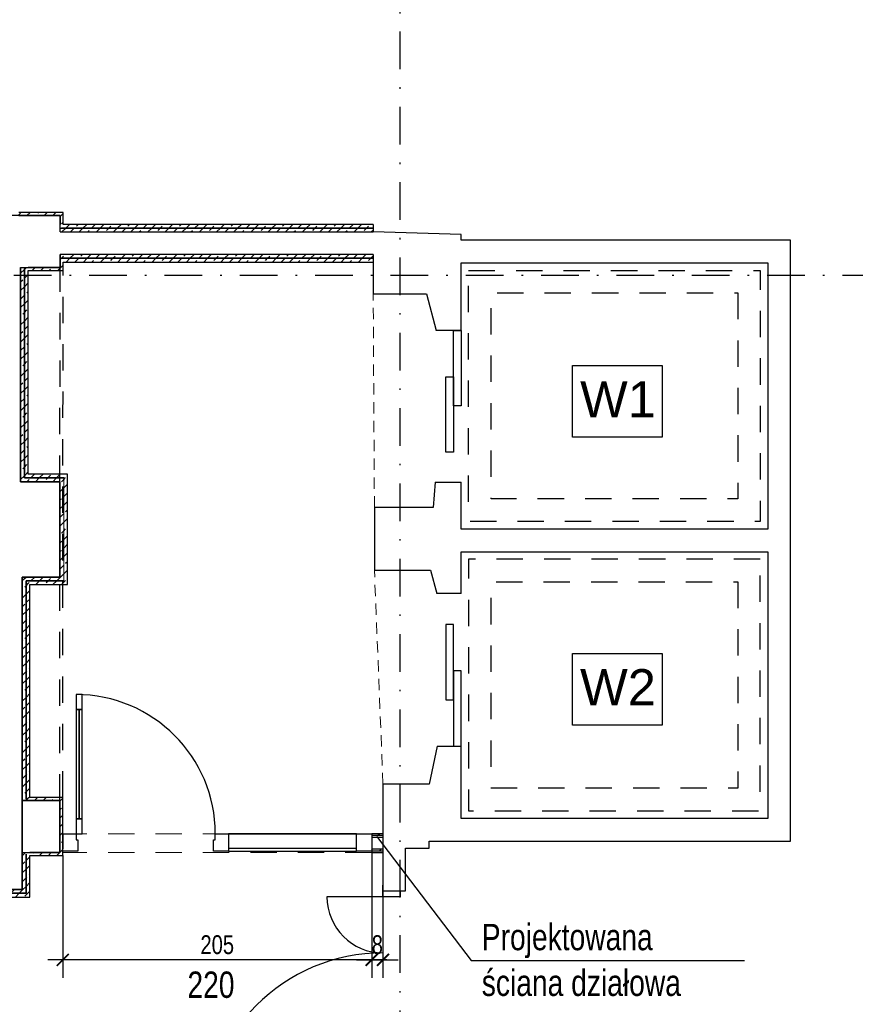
# Model space of a CAD drawing. Header units: metres. Extents: x -6509 to 204, y 32 to 4903.
# Tile 6 of 15: x -4193 to -3638, y 2134 to 2788. Entities that reach past the tile are written whole.
import ezdxf

# ---------------------------------------------------------------- set-up
doc = ezdxf.new("R2010")
doc.units = ezdxf.units.M
doc.header["$LTSCALE"] = 50
doc.header["$MEASUREMENT"] = 0
for name, pattern in [('DO', [1, 0.5, -0.24, 0.02, -0.24]), ('DP', [0.63, 0.35, -0.28]), ('Przer. długie kreski', [0.25, 0.15, -0.1])]:
    doc.linetypes.add(name, pattern=pattern)
for name, color, linetype in [('A_konstrukcja_', 7, 'Continuous'), ('A_ściany', 7, 'Continuous'), ('A_ściany proj', 7, 'Continuous'), ('BZ_odn', 1, 'Continuous'), ('BZ_osd', 1, 'DO'), ('BZ_txs', 2, 'Continuous'), ('BZ_wym', 1, 'Continuous'), ('k3_projektowane sciany', 2, 'DP'), ('k3_sciany istn', 1, 'DP')]:
    doc.layers.add(name, color=color, linetype=linetype)
doc.styles.add('BIKTS', font='bikromsw.shx', dxfattribs={"width": 0.8})
doc.styles.add('BIKWYM', font='bikromsw.shx', dxfattribs={"width": 0.8})
doc.styles.add('GENERATED_STYLE_1', font='arial.ttf')
doc.dimstyles.new('BZ_BGR_50', dxfattribs={"dimscale": 0.5, "dimtxt": 25, "dimasz": 1.666667, "dimexe": 0, "dimexo": 0, "dimgap": 0, "dimtad": 0, "dimdec": 1, "dimrnd": 0.5, "dimzin": 9, "dimdsep": 46, "dimtxsty": 'BIKWYM', "dimblk": 'NONE', "dimcen": 0, "dimse1": 1, "dimse2": 1, "dimclrd": 256, "dimclre": 256, "dimclrt": 7, "dimadec": 0, "dimazin": 0, "dimtfac": 0.033333, "dimtdec": 1, "dimtmove": 0, "dimatfit": 3, "dimldrblk": 'NONE', "dimfxl": 1, "dimtvp": 0.8, "dimtolj": 1, "dimarcsym": 0})
doc.dimstyles.new('BZ_KP_50', dxfattribs={"dimscale": 0.5, "dimtxt": 25, "dimasz": 16, "dimexe": 24, "dimexo": 0, "dimgap": 0, "dimtad": 0, "dimdec": 1, "dimrnd": 0.5, "dimzin": 9, "dimdsep": 46, "dimtxsty": 'BIKWYM', "dimblk": 'ARCHTICK', "dimblk1": 'ARCHTICK', "dimblk2": 'WYM-KP', "dimcen": 0, "dimdle": 20, "dimclrd": 256, "dimclre": 256, "dimclrt": 7, "dimadec": 0, "dimazin": 0, "dimtfac": 0.033333, "dimtdec": 1, "dimtmove": 0, "dimatfit": 3, "dimfxl": 1, "dimtvp": 0.8, "dimtfillclr": 256, "dimtolj": 1, "dimarcsym": 0})
pattern_1 = [(45, (-22352.947, -1832.603), (-5.7024626, 5.7024626), []), (45, (-22347.244, -1832.603), (-5.7024626, 5.7024626), [4.0323, -2.0161])]
pattern_2 = [(45, (-22352.947, -1832.603), (-5.7024626, 5.7024626), []), (45, (-22347.244, -1832.603), (-5.7024626, 5.7024626), [4.0323, -2.0161])]
pattern_3 = [(45, (-22352.947, -1832.603), (-5.7024626, 5.7024626), []), (45, (-22347.244, -1832.603), (-5.7024626, 5.7024626), [4.0323, -2.0161])]

# ---------------------------------------------------------------- blocks, each defined once
blk = doc.blocks.new('_ArchTick')
at = {"color": 0, "linetype": 'ByBlock', "const_width": 0.15}
blk.add_lwpolyline([(-0.5, -0.5), (0.5, 0.5)], dxfattribs=at)
blk = doc.blocks.new('*D294')
at = {"layer": 'BZ_wym', "lineweight": -2}
for p, q in [((-3958.93, 2235.65), (-3958.93, 2151.95)), ((-4163.93, 2233.15), (-4163.93, 2151.95)), ((-3948.93, 2163.95), (-4173.93, 2163.95))]:
    blk.add_line(p, q, dxfattribs=at)
at = {"layer": 'Defpoints', "color": 0}
for p in [(-3958.93, 2235.65), (-4163.93, 2233.15), (-4163.93, 2163.95)]:
    blk.add_point(p, dxfattribs=at)
at = {"layer": 'BZ_wym', "lineweight": -2, "xscale": 8, "yscale": 8, "zscale": 8, "rotation": 180}
blk.add_blockref('_ArchTick', (-4163.93, 2163.95), dxfattribs=at)
at = {"layer": 'BZ_wym', "lineweight": -2, "xscale": 8, "yscale": 8, "zscale": 8}
blk.add_blockref('_ArchTick', (-3958.93, 2163.95), dxfattribs=at)
at = {"layer": 'BZ_wym', "color": 7, "insert": (-4061.43, 2173.95), "char_height": 12.5, "attachment_point": 5, "style": 'BIKWYM'}
blk.add_mtext('\\A1;205', dxfattribs=at)
blk = doc.blocks.new('WYM-KP')
blk.add_hatch(color=256).paths.add_polyline_path([(-3, 0, 1), (3, 0, 1)])
blk.add_circle((0, 0), 3)
blk = doc.blocks.new('*D295')
at = {"layer": 'BZ_wym', "lineweight": -2}
for p, q in [((-3958.93, 2235.65), (-3958.93, 2151.95)), ((-3951.43, 2209.79), (-3951.43, 2151.95)), ((-3968.93, 2163.95), (-3941.43, 2163.95))]:
    blk.add_line(p, q, dxfattribs=at)
at = {"layer": 'Defpoints', "color": 0}
for p in [(-3958.93, 2235.65), (-3951.43, 2209.79), (-3951.43, 2163.95)]:
    blk.add_point(p, dxfattribs=at)
at = {"layer": 'BZ_wym', "lineweight": -2, "xscale": 8, "yscale": 8, "zscale": 8, "rotation": 180}
blk.add_blockref('_ArchTick', (-3958.93, 2163.95), dxfattribs=at)
at = {"layer": 'BZ_wym', "lineweight": -2, "xscale": 8, "yscale": 8, "zscale": 8}
blk.add_blockref('_ArchTick', (-3951.43, 2163.95), dxfattribs=at)
at = {"layer": 'BZ_wym', "color": 7, "insert": (-3955.18, 2173.95), "char_height": 12.5, "attachment_point": 5, "style": 'BIKWYM'}
blk.add_mtext('\\A1;8', dxfattribs=at)
blk = doc.blocks.new('_None')

msp = doc.modelspace()

# ---------------------------------------------------------------- hatches: boundary and pattern name
at = {"layer": 'A_ściany proj', "linetype": 'Continuous', "lineweight": 13}
h = msp.add_hatch(dxfattribs=at)
h.set_pattern_fill('FP_65', color=1, scale=100, style=0, pattern_type=2)
h.set_pattern_definition(pattern_1)
h.paths.add_polyline_path([(-4165.73, 2649.65), (-4164.73, 2649.65), (-4163.73, 2652.15), (-4165.73, 2652.15)])
h = msp.add_hatch(dxfattribs=at)
h.set_pattern_fill('FP_65', color=1, scale=100, style=0, pattern_type=2)
h.set_pattern_definition(pattern_1)
h.paths.add_polyline_path([(-4164.73, 2649.65), (-4165.73, 2649.65), (-4165.73, 2647.15)])
h = msp.add_hatch(dxfattribs=at)
h.set_pattern_fill('FP_65', color=1, scale=100, style=0, pattern_type=2)
h.set_pattern_definition(pattern_1)
h.paths.add_polyline_path([(-4163.73, 2652.15), (-4164.73, 2649.65), (-4163.73, 2649.65)])
h = msp.add_hatch(dxfattribs=at)
h.set_pattern_fill('FP_65', color=1, scale=100, style=0, pattern_type=2)
h.set_pattern_definition(pattern_2)
h.paths.add_polyline_path([(-4164.73, 2629.65), (-4163.73, 2627.15), (-4163.73, 2629.65)])
h = msp.add_hatch(dxfattribs=at)
h.set_pattern_fill('FP_65', color=1, scale=100, style=0, pattern_type=2)
h.set_pattern_definition(pattern_1)
h.paths.add_polyline_path([(-4191.93, 2623.65), (-4189.43, 2622.65), (-4189.43, 2623.65)])
h = msp.add_hatch(dxfattribs=at)
h.set_pattern_fill('FP_65', color=1, scale=100, style=0, pattern_type=2)
h.set_pattern_definition(pattern_2)
h.paths.add_polyline_path([(-4165.83, 2481.35), (-4165.83, 2418.05), (-4163.33, 2415.55), (-4163.33, 2483.85)])
h = msp.add_hatch(dxfattribs=at)
h.set_pattern_fill('FP_65', color=1, scale=100, style=0, pattern_type=2)
h.set_pattern_definition(pattern_1)
h.paths.add_polyline_path([(-4188.33, 2235.15), (-4188.33, 2234.15), (-4185.83, 2233.15), (-4185.83, 2235.15)])
h = msp.add_hatch(dxfattribs=at)
h.set_pattern_fill('FP_65', color=1, scale=100, style=0, pattern_type=2)
h.set_pattern_definition(pattern_1)
h.paths.add_polyline_path([(-4185.83, 2233.15), (-4188.33, 2234.15), (-4188.33, 2233.15)])
at = {"layer": 'k3_projektowane sciany', "linetype": 'Continuous'}
h = msp.add_hatch(dxfattribs=at)
h.set_pattern_fill('FP_65', color=256, scale=100, style=0, pattern_type=2)
h.set_pattern_definition(pattern_1)
h.paths.add_polyline_path([(-3958.93, 2247.65), (-3958.93, 2246.4), (-3951.43, 2246.4), (-3951.43, 2247.65)])
h = msp.add_hatch(dxfattribs=at)
h.set_pattern_fill('FP_65', color=256, scale=100, style=0, pattern_type=2)
h.set_pattern_definition(pattern_1)
h.paths.add_polyline_path([(-3958.93, 2246.4), (-3958.93, 2245.15), (-3951.43, 2245.15), (-3951.43, 2246.4)])
h = msp.add_hatch(dxfattribs=at)
h.set_pattern_fill('FP_65', color=256, scale=100, style=0, pattern_type=2)
h.set_pattern_definition(pattern_1)
h.paths.add_polyline_path([(-3951.43, 2237.65), (-3958.93, 2237.65), (-3958.93, 2236.4), (-3951.43, 2236.4)])
h = msp.add_hatch(dxfattribs=at)
h.set_pattern_fill('FP_65', color=256, scale=100, style=0, pattern_type=2)
h.set_pattern_definition(pattern_1)
h.paths.add_polyline_path([(-3958.93, 2236.4), (-3958.93, 2236.15), (-3958.93, 2235.15), (-3951.43, 2235.15), (-3951.43, 2236.4)])
at = {"layer": 'k3_sciany istn', "linetype": 'Continuous'}
h = msp.add_hatch(dxfattribs=at)
h.set_pattern_fill('FP_65', color=256, scale=100, style=0, pattern_type=2)
h.set_pattern_definition(pattern_1)
h.paths.add_polyline_path([(-4193.13, 2658.15), (-4165.73, 2658.15), (-4163.73, 2660.15), (-4193.13, 2660.15)])
h = msp.add_hatch(dxfattribs=at)
h.set_pattern_fill('FP_65', color=256, scale=100, style=0, pattern_type=2)
h.set_pattern_definition(pattern_1)
h.paths.add_polyline_path([(-4163.73, 2652.15), (-4163.73, 2660.15), (-4165.73, 2658.15), (-4165.73, 2652.15)])
h = msp.add_hatch(dxfattribs=at)
h.set_pattern_fill('FP_65', color=256, scale=100, style=0, pattern_type=2)
h.set_pattern_definition(pattern_1)
h.paths.add_polyline_path([(-4165.73, 2647.15), (-3957.93, 2647.15), (-3957.93, 2649.65), (-4164.73, 2649.65)])
h = msp.add_hatch(dxfattribs=at)
h.set_pattern_fill('FP_65', color=256, scale=100, style=0, pattern_type=2)
h.set_pattern_definition(pattern_1)
h.paths.add_polyline_path([(-4163.73, 2649.65), (-3957.93, 2649.65), (-3957.93, 2652.15), (-4163.73, 2652.15)])
h = msp.add_hatch(dxfattribs=at)
h.set_pattern_fill('FP_65', color=256, scale=100, style=0, pattern_type=2)
h.set_pattern_definition(pattern_2)
h.paths.add_polyline_path([(-3957.93, 2632.15), (-4165.73, 2632.15), (-4164.73, 2629.65), (-3957.93, 2629.65)])
h = msp.add_hatch(dxfattribs=at)
h.set_pattern_fill('FP_65', color=256, scale=100, style=0, pattern_type=2)
h.set_pattern_definition(pattern_2)
h.paths.add_polyline_path([(-4164.73, 2629.65), (-4165.73, 2632.15), (-4165.73, 2629.65)])
h = msp.add_hatch(dxfattribs=at)
h.set_pattern_fill('FP_65', color=256, scale=100, style=0, pattern_type=2)
h.set_pattern_definition(pattern_2)
h.paths.add_polyline_path([(-4165.73, 2627.15), (-4163.73, 2627.15), (-4164.73, 2629.65), (-4165.73, 2629.65)])
h = msp.add_hatch(dxfattribs=at)
h.set_pattern_fill('FP_65', color=256, scale=100, style=0, pattern_type=2)
h.set_pattern_definition(pattern_2)
h.paths.add_polyline_path([(-4163.73, 2627.15), (-3957.93, 2627.15), (-3957.93, 2629.65), (-4163.73, 2629.65)])
h = msp.add_hatch(dxfattribs=at)
h.set_pattern_fill('FP_65', color=256, scale=100, style=0, pattern_type=2)
h.set_pattern_definition(pattern_1)
h.paths.add_polyline_path([(-4191.93, 2623.65), (-4191.93, 2481.35), (-4189.43, 2483.85), (-4189.43, 2622.65)])
h = msp.add_hatch(dxfattribs=at)
h.set_pattern_fill('FP_65', color=256, scale=100, style=0, pattern_type=2)
h.set_pattern_definition(pattern_1)
h.paths.add_polyline_path([(-4189.43, 2623.65), (-4189.43, 2622.65), (-4186.93, 2621.65), (-4186.93, 2623.65)])
h = msp.add_hatch(dxfattribs=at)
h.set_pattern_fill('FP_65', color=256, scale=100, style=0, pattern_type=2)
h.set_pattern_definition(pattern_1)
h.paths.add_polyline_path([(-4186.93, 2621.65), (-4189.43, 2622.65), (-4189.43, 2621.65)])
h = msp.add_hatch(dxfattribs=at)
h.set_pattern_fill('FP_65', color=256, scale=100, style=0, pattern_type=2)
h.set_pattern_definition(pattern_1)
h.paths.add_polyline_path([(-4189.43, 2621.65), (-4189.43, 2483.85), (-4186.93, 2486.35), (-4186.93, 2621.65)])
h = msp.add_hatch(dxfattribs=at)
h.set_pattern_fill('FP_65', color=256, scale=100, style=0, pattern_type=2)
h.set_pattern_definition(pattern_1)
h.paths.add_polyline_path([(-4186.93, 2621.65), (-4163.73, 2621.65), (-4165.73, 2623.65), (-4186.93, 2623.65)])
h = msp.add_hatch(dxfattribs=at)
h.set_pattern_fill('FP_65', color=256, scale=100, style=0, pattern_type=2)
h.set_pattern_definition(pattern_2)
h.paths.add_polyline_path([(-4165.73, 2627.15), (-4165.73, 2623.65), (-4163.73, 2621.65), (-4163.73, 2627.15)])
h = msp.add_hatch(dxfattribs=at)
h.set_pattern_fill('FP_65', color=256, scale=100, style=0, pattern_type=2)
h.set_pattern_definition(pattern_2)
h.paths.add_polyline_path([(-4191.93, 2481.35), (-4165.83, 2481.35), (-4163.33, 2483.85), (-4189.43, 2483.85)])
h = msp.add_hatch(dxfattribs=at)
h.set_pattern_fill('FP_65', color=256, scale=100, style=0, pattern_type=2)
h.set_pattern_definition(pattern_2)
h.paths.add_polyline_path([(-4160.83, 2486.35), (-4186.93, 2486.35), (-4189.43, 2483.85), (-4163.33, 2483.85)])
h = msp.add_hatch(dxfattribs=at)
h.set_pattern_fill('FP_65', color=256, scale=100, style=0, pattern_type=2)
h.set_pattern_definition(pattern_2)
h.paths.add_polyline_path([(-4160.83, 2413.05), (-4160.83, 2486.35), (-4163.33, 2483.85), (-4163.33, 2415.55)])
h = msp.add_hatch(dxfattribs=at)
h.set_pattern_fill('FP_65', color=256, scale=100, style=0, pattern_type=2)
h.set_pattern_definition(pattern_1)
h.paths.add_polyline_path([(-4165.83, 2418.05), (-4190.83, 2418.05), (-4188.33, 2415.55), (-4163.33, 2415.55)])
h = msp.add_hatch(dxfattribs=at)
h.set_pattern_fill('FP_65', color=256, scale=100, style=0, pattern_type=2)
h.set_pattern_definition(pattern_1)
h.paths.add_polyline_path([(-4190.83, 2418.05), (-4190.83, 2269.65), (-4188.33, 2270.65), (-4188.33, 2415.55)])
h = msp.add_hatch(dxfattribs=at)
h.set_pattern_fill('FP_65', color=256, scale=100, style=0, pattern_type=2)
h.set_pattern_definition(pattern_1)
h.paths.add_polyline_path([(-4185.83, 2413.05), (-4160.83, 2413.05), (-4163.33, 2415.55), (-4188.33, 2415.55)])
h = msp.add_hatch(dxfattribs=at)
h.set_pattern_fill('FP_65', color=256, scale=100, style=0, pattern_type=2)
h.set_pattern_definition(pattern_1)
h.paths.add_polyline_path([(-4185.83, 2271.65), (-4185.83, 2413.05), (-4188.33, 2415.55), (-4188.33, 2271.65)])
h = msp.add_hatch(dxfattribs=at)
h.set_pattern_fill('FP_65', color=256, scale=100, style=0, pattern_type=2)
h.set_pattern_definition(pattern_1)
h.paths.add_polyline_path([(-4188.33, 2270.65), (-4190.83, 2269.65), (-4188.33, 2269.65)])
h = msp.add_hatch(dxfattribs=at)
h.set_pattern_fill('FP_65', color=256, scale=100, style=0, pattern_type=2)
h.set_pattern_definition(pattern_1)
h.paths.add_polyline_path([(-4188.33, 2270.65), (-4185.83, 2271.65), (-4188.33, 2271.65)])
h = msp.add_hatch(dxfattribs=at)
h.set_pattern_fill('FP_65', color=256, scale=100, style=0, pattern_type=2)
h.set_pattern_definition(pattern_1)
h.paths.add_polyline_path([(-4185.83, 2271.65), (-4188.33, 2270.65), (-4188.33, 2269.65), (-4185.83, 2269.65)])
h = msp.add_hatch(dxfattribs=at)
h.set_pattern_fill('FP_65', color=256, scale=100, style=0, pattern_type=2)
h.set_pattern_definition(pattern_1)
h.paths.add_polyline_path([(-4185.83, 2269.65), (-4165.93, 2269.65), (-4163.93, 2271.65), (-4185.83, 2271.65)])
h = msp.add_hatch(dxfattribs=at)
h.set_pattern_fill('FP_65', color=256, scale=100, style=0, pattern_type=2)
h.set_pattern_definition(pattern_1)
h.paths.add_polyline_path([(-4163.93, 2233.15), (-4163.93, 2271.65), (-4165.93, 2269.65), (-4165.93, 2235.15)])
h = msp.add_hatch(dxfattribs=at)
h.set_pattern_fill('FP_65', color=256, scale=100, style=0, pattern_type=2)
h.set_pattern_definition(pattern_1)
h.paths.add_polyline_path([(-4188.33, 2235.15), (-4190.83, 2235.15), (-4188.33, 2234.15)])
h = msp.add_hatch(dxfattribs=at)
h.set_pattern_fill('FP_65', color=256, scale=100, style=0, pattern_type=2)
h.set_pattern_definition(pattern_1)
h.paths.add_polyline_path([(-4190.83, 2235.15), (-4190.83, 2210.65), (-4188.33, 2208.15), (-4188.33, 2234.15)])
h = msp.add_hatch(dxfattribs=at)
h.set_pattern_fill('FP_65', color=256, scale=100, style=0, pattern_type=2)
h.set_pattern_definition(pattern_1)
h.paths.add_polyline_path([(-4188.33, 2233.15), (-4188.33, 2208.15), (-4185.83, 2205.65), (-4185.83, 2233.15)])
h = msp.add_hatch(dxfattribs=at)
h.set_pattern_fill('FP_65', color=256, scale=100, style=0, pattern_type=2)
h.set_pattern_definition(pattern_1)
h.paths.add_polyline_path([(-4185.83, 2233.15), (-4163.93, 2233.15), (-4165.93, 2235.15), (-4185.83, 2235.15)])
h = msp.add_hatch(dxfattribs=at)
h.set_pattern_fill('FP_65', color=256, scale=100, style=0, pattern_type=2)
h.set_pattern_definition(pattern_3)
h.paths.add_polyline_path([(-4190.83, 2210.65), (-4490.23, 2210.65), (-4490.23, 2208.15), (-4188.33, 2208.15)])
h = msp.add_hatch(dxfattribs=at)
h.set_pattern_fill('FP_65', color=256, scale=100, style=0, pattern_type=2)
h.set_pattern_definition(pattern_3)
h.paths.add_polyline_path([(-4490.23, 2205.65), (-4185.83, 2205.65), (-4188.33, 2208.15), (-4490.23, 2208.15)])

# ---------------------------------------------------------------- linework, layer by layer
at = {"layer": 'A_konstrukcja_', "color": 1, "linetype": 'Przer. długie kreski', "lineweight": 13}
for p, q in [((-3957.13, 2464.21), (-3957.93, 2606.11)), ((-3951.43, 2280.52), (-3957.13, 2422.61))]:
    msp.add_line(p, q, dxfattribs=at)
at = {"layer": 'A_ściany', "linetype": 'Continuous', "flags": 128}
msp.add_lwpolyline([(-4165.83, 2418.05), (-4165.83, 2481.35)], dxfattribs=at)
at = {"layer": 'A_ściany proj', "color": 1, "linetype": 'Continuous', "lineweight": 13}
for p, q in [((-4163.33, 2415.55), (-4163.33, 2483.85)), ((-4163.33, 2483.85), (-4163.33, 2415.55))]:
    msp.add_line(p, q, dxfattribs=at)
at = {"layer": 'A_ściany proj', "color": 30, "linetype": 'Continuous', "lineweight": 13}
for p, q in [((-4163.93, 2236.15), (-4163.93, 2247.65)), ((-4163.93, 2245.15), (-4163.93, 2237.65)), ((-4163.93, 2237.65), (-4163.93, 2236.4)), ((-4163.93, 2236.4), (-4163.93, 2236.15))]:
    msp.add_line(p, q, dxfattribs=at)
at = {"layer": 'A_ściany proj', "color": 252, "linetype": 'Continuous', "lineweight": 13}
for p, q in [((-4163.93, 2237.65), (-4163.93, 2236.4)), ((-4163.93, 2236.4), (-4163.93, 2236.15)), ((-4163.93, 2236.15), (-4163.93, 2235.15))]:
    msp.add_line(p, q, dxfattribs=at)
at = {"layer": 'BZ_osd'}
for p, q in [((-3939.98, 1255.24), (-3939.98, 3655.24)), ((-2321.46, 2618.15), (-6105.53, 2618.15))]:
    msp.add_line(p, q, dxfattribs=at)
at = {"layer": 'k3_projektowane sciany', "color": 252, "linetype": 'Continuous'}
for p, q in [((-4155.13, 2340.05), (-4155.13, 2330.05)), ((-4151.13, 2340.05), (-4155.13, 2340.05)), ((-4151.13, 2330.05), (-4151.13, 2340.05)), ((-4153.13, 2330.05), (-4155.13, 2330.05)), ((-4155.13, 2330.05), (-4155.13, 2257.65)), ((-4155.13, 2330.05), (-4151.13, 2330.05)), ((-4153.13, 2257.65), (-4153.13, 2330.05)), ((-4151.13, 2330.05), (-4153.13, 2330.05)), ((-4153.13, 2330.05), (-4153.13, 2257.65)), ((-4153.13, 2330.05), (-4153.13, 2257.65)), ((-4151.13, 2257.65), (-4151.13, 2330.05)), ((-4155.13, 2257.65), (-4153.13, 2257.65)), ((-4151.13, 2257.65), (-4155.13, 2257.65)), ((-4155.13, 2257.65), (-4155.13, 2247.65)), ((-4153.13, 2257.65), (-4151.13, 2257.65)), ((-4151.13, 2247.65), (-4151.13, 2257.65)), ((-4163.93, 2247.65), (-4163.93, 2246.4)), ((-4163.93, 2247.65), (-4155.13, 2247.65)), ((-4163.93, 2247.65), (-4163.93, 2246.4)), ((-4163.93, 2246.4), (-4163.93, 2245.15)), ((-4163.93, 2246.4), (-4163.93, 2245.15)), ((-4155.13, 2247.65), (-4155.13, 2243.65)), ((-4155.13, 2247.65), (-4151.13, 2247.65)), ((-4155.13, 2243.65), (-4153.93, 2243.65)), ((-4153.93, 2243.65), (-4153.93, 2236.15)), ((-4063.93, 2236.15), (-4063.93, 2243.65)), ((-4063.93, 2243.65), (-4062.73, 2243.65)), ((-4062.73, 2243.65), (-4062.73, 2247.65)), ((-4062.73, 2247.65), (-4053.93, 2247.65)), ((-4053.93, 2247.65), (-4053.93, 2236.15)), ((-3968.93, 2247.65), (-4053.93, 2247.65)), ((-4053.93, 2247.65), (-4053.93, 2236.15)), ((-4053.93, 2247.65), (-3968.93, 2247.65)), ((-3968.93, 2236.15), (-3968.93, 2247.65)), ((-3968.93, 2247.65), (-3958.93, 2247.65)), ((-3968.93, 2236.15), (-3968.93, 2247.65)), ((-4153.93, 2236.15), (-4163.93, 2236.15)), ((-4053.93, 2236.15), (-4063.93, 2236.15)), ((-3968.93, 2237.95), (-4053.93, 2237.95)), ((-4053.93, 2236.15), (-3968.93, 2236.15)), ((-3958.93, 2236.15), (-3968.93, 2236.15))]:
    msp.add_line(p, q, dxfattribs=at)
at = {"layer": 'k3_projektowane sciany', "linetype": 'DP', "lineweight": 5}
for p, q in [((-3958.93, 2247.65), (-4163.93, 2247.65)), ((-3958.93, 2235.15), (-4163.93, 2235.15))]:
    msp.add_line(p, q, dxfattribs=at)
at = {"layer": 'k3_projektowane sciany', "linetype": 'Continuous'}
for p, q in [((-3958.93, 2247.65), (-3958.93, 2246.4)), ((-3958.93, 2247.65), (-3958.93, 2236.15)), ((-3958.93, 2247.65), (-3958.93, 2246.4)), ((-3951.43, 2246.4), (-3958.93, 2246.4)), ((-3958.93, 2246.4), (-3958.93, 2245.15)), ((-3958.93, 2246.4), (-3958.93, 2245.15)), ((-3951.43, 2245.15), (-3958.93, 2245.15)), ((-3958.93, 2245.15), (-3958.93, 2237.65)), ((-3958.93, 2245.15), (-3958.93, 2237.65)), ((-3958.93, 2237.65), (-3951.43, 2237.65)), ((-3958.93, 2237.65), (-3958.93, 2236.4)), ((-3958.93, 2237.65), (-3958.93, 2236.4)), ((-3958.93, 2236.4), (-3951.43, 2236.4)), ((-3958.93, 2236.4), (-3958.93, 2236.15)), ((-3958.93, 2236.4), (-3958.93, 2236.15)), ((-3958.93, 2236.15), (-3958.93, 2235.15))]:
    msp.add_line(p, q, dxfattribs=at)
at = {"layer": 'k3_projektowane sciany', "linetype": 'Continuous', "flags": 128}
for points in [[(-3951.43, 2247.65), (-3958.93, 2247.65)], [(-3951.43, 2247.65), (-3951.43, 2246.4)], [(-3951.43, 2246.4), (-3951.43, 2245.15)], [(-3951.43, 2245.15), (-3951.43, 2237.65)], [(-3951.43, 2237.65), (-3951.43, 2236.4)], [(-3951.43, 2236.4), (-3951.43, 2235.15)], [(-3958.93, 2235.15), (-3951.43, 2235.15)]]:
    msp.add_lwpolyline(points, dxfattribs=at)
at = {"layer": 'k3_projektowane sciany', "color": 252, "linetype": 'Continuous'}
msp.add_arc((-4155.13, 2247.65), 92.4, 0, 90, dxfattribs=at)
at = {"layer": 'k3_sciany istn', "linetype": 'Continuous'}
for p, q in [((-4165.73, 2649.65), (-4164.73, 2649.65)), ((-3957.93, 2649.65), (-4164.73, 2649.65)), ((-4164.73, 2649.65), (-3957.93, 2649.65)), ((-3957.93, 2629.65), (-4164.73, 2629.65)), ((-4164.73, 2629.65), (-3957.93, 2629.65)), ((-4189.43, 2623.65), (-4189.43, 2622.65)), ((-4189.43, 2483.85), (-4189.43, 2622.65)), ((-4189.43, 2622.65), (-4189.43, 2483.85)), ((-3899.63, 2581.66), (-3916.03, 2581.66)), ((-4189.43, 2483.85), (-4163.33, 2483.85)), ((-4163.33, 2483.85), (-4189.43, 2483.85)), ((-4165.83, 2481.35), (-4191.93, 2481.35)), ((-3916.83, 2480.96), (-3899.63, 2480.96)), ((-4188.33, 2415.55), (-4163.33, 2415.55)), ((-4163.33, 2415.55), (-4188.33, 2415.55)), ((-4188.33, 2270.65), (-4188.33, 2415.55)), ((-4188.33, 2415.55), (-4188.33, 2270.65)), ((-3899.63, 2407.07), (-3915.62, 2407.07)), ((-3915.42, 2305.87), (-3899.63, 2305.87)), ((-4163.93, 2245.15), (-4163.93, 2237.65)), ((-4188.33, 2208.15), (-4188.33, 2234.15)), ((-4188.33, 2234.15), (-4188.33, 2208.15)), ((-3951.43, 2209.79), (-3951.43, 2213.49)), ((-3951.43, 2209.79), (-3951.43, 2213.49)), ((-3951.43, 2209.79), (-3939.93, 2209.79)), ((-3951.43, 2205.79), (-3951.43, 2209.79)), ((-3951.43, 2209.79), (-3939.93, 2209.79)), ((-3951.43, 2209.79), (-3939.93, 2209.79)), ((-3939.93, 2209.79), (-3936.43, 2209.79)), ((-3939.93, 2209.79), (-3939.93, 2205.79)), ((-3939.93, 2209.79), (-3936.43, 2209.79)), ((-3936.43, 2209.79), (-3936.43, 2213.49)), ((-3936.43, 2209.79), (-3936.43, 2213.49)), ((-4188.33, 2208.15), (-4490.23, 2208.15)), ((-4490.23, 2208.15), (-4188.33, 2208.15)), ((-3951.43, 2205.79), (-3988.63, 2205.79)), ((-3939.93, 2205.79), (-3951.43, 2205.79))]:
    msp.add_line(p, q, dxfattribs=at)
at = {"layer": 'k3_sciany istn', "linetype": 'DP'}
for p, q in [((-4165.83, 2481.35), (-4165.73, 2623.65)), ((-4163.98, 2271.65), (-4163.73, 2623.65)), ((-4165.93, 2269.65), (-4165.83, 2418.05))]:
    msp.add_line(p, q, dxfattribs=at)
at = {"layer": 'k3_sciany istn', "linetype": 'Continuous', "flags": 128}
for points in [[(-4163.73, 2660.15), (-4193.13, 2660.15)], [(-4163.73, 2652.15), (-4163.73, 2660.15)], [(-4165.73, 2658.15), (-4198.17, 2658.15)], [(-4193.13, 2658.15), (-4165.73, 2658.15)], [(-4165.73, 2647.15), (-4165.73, 2658.15)], [(-4165.73, 2658.15), (-4165.73, 2652.15)], [(-4165.73, 2649.65), (-4165.73, 2652.15)], [(-4165.73, 2647.15), (-4165.73, 2649.65)], [(-4165.73, 2647.15), (-3957.93, 2647.15)], [(-3957.93, 2652.15), (-4163.73, 2652.15)], [(-3957.93, 2652.15), (-3957.93, 2649.65)], [(-3957.93, 2649.65), (-3957.93, 2647.15)], [(-3899.63, 2645.55), (-3957.93, 2647.15)], [(-3899.63, 2641.65), (-3899.63, 2645.55)], [(-3681.03, 2641.65), (-3899.63, 2641.65)], [(-3681.03, 2626.65), (-3681.03, 2641.65)], [(-4165.73, 2623.65), (-4165.73, 2632.15)], [(-3957.93, 2632.15), (-4165.73, 2632.15)], [(-4165.73, 2632.15), (-4165.73, 2629.65)], [(-4165.73, 2629.65), (-4165.73, 2627.15)], [(-3957.93, 2632.15), (-3957.93, 2606.11)], [(-3957.93, 2632.15), (-3957.93, 2629.65)], [(-3957.93, 2629.65), (-3957.93, 2627.15)], [(-4191.93, 2623.65), (-4165.73, 2623.65)], [(-4191.93, 2481.35), (-4191.93, 2623.65)], [(-4191.93, 2623.65), (-4189.43, 2623.65)], [(-4191.93, 2623.65), (-4191.93, 2481.35)], [(-4189.43, 2623.65), (-4186.93, 2623.65)], [(-4165.73, 2623.65), (-4186.93, 2623.65)], [(-4186.93, 2621.65), (-4163.73, 2621.65)], [(-4186.93, 2486.35), (-4186.93, 2621.65)], [(-4165.73, 2627.15), (-4165.73, 2623.65)], [(-4163.73, 2627.15), (-3957.93, 2627.15)], [(-4163.73, 2621.65), (-4163.73, 2627.15)], [(-3899.63, 2581.66), (-3899.63, 2626.65)], [(-3899.63, 2626.65), (-3696.03, 2626.65)], [(-3696.03, 2626.65), (-3696.03, 2449.9)], [(-3681.03, 2242.83), (-3681.03, 2626.65)], [(-3957.93, 2606.11), (-3922.53, 2606.11)], [(-3922.53, 2606.11), (-3916.03, 2581.66)], [(-4160.83, 2486.35), (-4186.93, 2486.35)], [(-4160.83, 2413.05), (-4160.83, 2486.35)], [(-4191.93, 2481.35), (-4165.83, 2481.35)], [(-4165.83, 2481.35), (-4165.83, 2418.05)], [(-3916.83, 2480.96), (-3918.13, 2464.21)], [(-3899.63, 2449.9), (-3899.63, 2480.96)], [(-3918.13, 2464.21), (-3957.13, 2464.21)], [(-3957.13, 2464.21), (-3957.13, 2422.61)], [(-3696.03, 2449.9), (-3899.63, 2449.9)], [(-3899.63, 2407.07), (-3899.63, 2434.9)], [(-3899.63, 2434.9), (-3696.03, 2434.9)], [(-3696.03, 2434.9), (-3696.03, 2257.83)], [(-3957.13, 2422.61), (-3919.83, 2422.61)], [(-3919.83, 2422.61), (-3915.62, 2407.07)], [(-4190.83, 2418.05), (-4165.83, 2418.05)], [(-4190.83, 2210.65), (-4190.83, 2418.05)], [(-4165.83, 2418.05), (-4190.83, 2418.05)], [(-4190.83, 2418.05), (-4190.83, 2269.65)], [(-4185.83, 2413.05), (-4160.83, 2413.05)], [(-4185.83, 2271.65), (-4185.83, 2413.05)], [(-3915.42, 2305.87), (-3920.74, 2280.52)], [(-3899.63, 2257.83), (-3899.63, 2305.87)], [(-3920.74, 2280.52), (-3951.43, 2280.52)], [(-3951.43, 2280.52), (-3951.43, 2238)], [(-4165.93, 2269.65), (-4190.83, 2269.65)], [(-4190.83, 2269.65), (-4190.83, 2235.15)], [(-4190.83, 2269.65), (-4188.33, 2269.65)], [(-4188.33, 2269.65), (-4185.83, 2269.65)], [(-4163.93, 2271.65), (-4185.83, 2271.65)], [(-4185.83, 2269.65), (-4165.93, 2269.65)], [(-4165.93, 2235.15), (-4165.93, 2269.65)], [(-4165.93, 2269.65), (-4165.93, 2235.15)], [(-4163.93, 2233.15), (-4163.93, 2271.65)], [(-3696.03, 2257.83), (-3899.63, 2257.83)], [(-3920.74, 2238), (-3920.74, 2242.83)], [(-3920.74, 2242.83), (-3899.63, 2242.83)], [(-3899.63, 2242.83), (-3681.03, 2242.83)], [(-3951.43, 2238), (-3951.43, 2209.79)], [(-3936.43, 2209.79), (-3936.43, 2238)], [(-3936.43, 2238), (-3920.74, 2238)], [(-4190.83, 2235.15), (-4165.93, 2235.15)], [(-4190.83, 2235.15), (-4188.33, 2235.15)], [(-4190.83, 2235.15), (-4190.83, 2210.65)], [(-4188.33, 2235.15), (-4185.83, 2235.15)], [(-4165.93, 2235.15), (-4185.83, 2235.15)], [(-4185.83, 2233.15), (-4163.93, 2233.15)], [(-4185.83, 2205.65), (-4185.83, 2233.15)], [(-4502.73, 2210.65), (-4190.83, 2210.65)], [(-4190.83, 2210.65), (-4490.23, 2210.65)], [(-4490.23, 2205.65), (-4185.83, 2205.65)]]:
    msp.add_lwpolyline(points, dxfattribs=at)
at = {"layer": 'k3_sciany istn', "linetype": 'DP', "flags": 128}
for points in [[(-3894.63, 2621.65), (-3701.03, 2621.65), (-3701.03, 2454.9), (-3894.63, 2454.9)], [(-3716.03, 2606.65), (-3716.03, 2469.9), (-3879.63, 2469.9), (-3879.63, 2606.65)], [(-3701.03, 2429.9), (-3894.63, 2429.9), (-3894.63, 2262.83), (-3701.03, 2262.83)], [(-3716.03, 2414.9), (-3716.03, 2277.83), (-3879.63, 2277.83), (-3879.63, 2414.9)]]:
    msp.add_lwpolyline(points, close=True, dxfattribs=at)
at = {"layer": 'k3_sciany istn', "linetype": 'Continuous', "flags": 128}
for points in [[(-3904.63, 2531.66), (-3904.63, 2581.66), (-3899.63, 2581.66), (-3899.63, 2531.66)], [(-3825.63, 2558.56), (-3766.26, 2558.56), (-3766.26, 2510.85), (-3825.63, 2510.85)], [(-3909.63, 2501.06), (-3909.63, 2551.06), (-3904.63, 2551.06), (-3904.63, 2501.06)], [(-3909.63, 2386.46), (-3909.63, 2336.46), (-3904.63, 2336.46), (-3904.63, 2386.46)], [(-3825.63, 2367.41), (-3766.26, 2367.41), (-3766.26, 2319.7), (-3825.63, 2319.7)], [(-3904.63, 2355.87), (-3904.63, 2305.87), (-3899.63, 2305.87), (-3899.63, 2355.87)]]:
    msp.add_lwpolyline(points, close=True, dxfattribs=at)
at = {"layer": 'k3_sciany istn', "linetype": 'Continuous'}
for centre, radius, start, end in [((-3951.43, 2205.79), 37.2, 180, 270), ((-3951.43, 2049.79), 118.8, 90, 180)]:
    msp.add_arc(centre, radius, start, end, dxfattribs=at)

# ---------------------------------------------------------------- texts
at = {"layer": 'BZ_txs', "style": 'BIKTS', "width": 0.8}
for s, p in [('Projektowana', (-3885.87, 2170.35)), ('ściana działowa', (-3885.87, 2139.99)), ('220', (-4081.21, 2138.71))]:
    msp.add_text(s, height=17.5, dxfattribs=at).set_placement(p)
at = {"layer": 'k3_sciany istn', "linetype": 'Continuous', "char_height": 23.999, "attachment_point": 4, "style": 'GENERATED_STYLE_1'}
for s, insert in [('\\A1;{\\fArial|b0|i0|c238|p38;W1}', (-3820.63, 2536.08)), ('\\A1;{\\fArial|b0|i0|c238|p38;W2}', (-3820.63, 2344.92))]:
    msp.add_mtext(s, dxfattribs=dict(at, insert=insert))

# ---------------------------------------------------------------- dimensions: what is measured, and where the dimension line sits
at = {"layer": 'BZ_wym'}
for base, p1, p2, picture, middle in [((-4163.93, 2163.95), (-3958.93, 2235.65), (-4163.93, 2233.15), '*D294', (-4061.43, 2173.95)), ((-3951.4334, 2163.9451), (-3958.9347, 2235.6452), (-3951.4334, 2209.7948), '*D295', (-3955.1841, 2173.9451))]:
    dim = msp.add_linear_dim(base=base, p1=p1, p2=p2, dimstyle='BZ_KP_50', override={"dimdec": 0, "dimrnd": 1, "dimatfit": 1}, dxfattribs=at)
    dim.commit()
    dim.dimension.update_dxf_attribs({"geometry": picture, "text_midpoint": middle})

# ---------------------------------------------------------------- leaders
at = {"layer": 'BZ_odn'}
msp.add_leader([(-3955.18, 2245.15), (-3892.87, 2163.62), (-3711.54, 2163.62)], dimstyle='BZ_BGR_50', dxfattribs=at)

doc.saveas('drawing.dxf')
